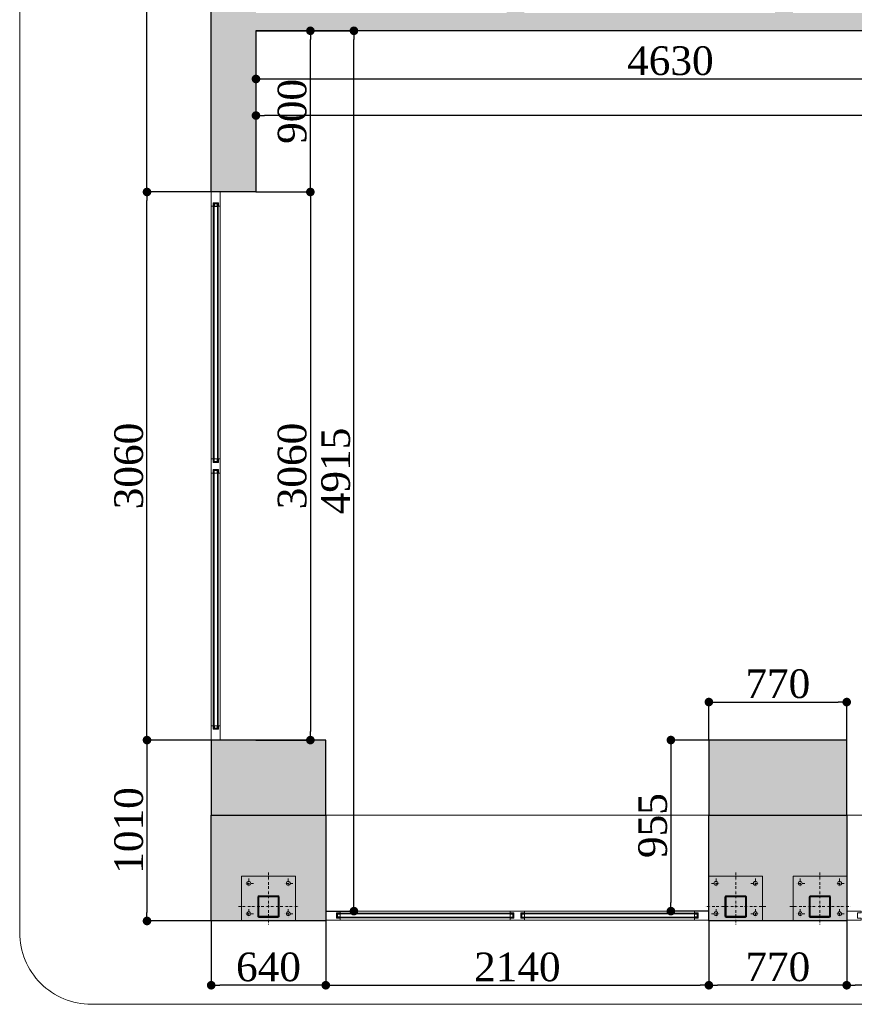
# Model space of a CAD drawing. Header units: feet. Extents: x 1854913 to 1946563, y 4620140 to 4662762.
# Tile 1 of 21: x 1854913 to 1859575, y 4632713 to 4638211. Entities that reach past the tile are written whole.
import ezdxf

# ---------------------------------------------------------------- set-up
doc = ezdxf.new("R2010")
doc.units = ezdxf.units.FT
doc.header["$MEASUREMENT"] = 0
doc.header["$PDMODE"] = 98
doc.header["$PDSIZE"] = 0.3
doc.linetypes.add('BORDER', pattern=[1.75, 0.5, -0.25, 0.5, -0.25, 0, -0.25])
doc.layers.add('ZOMEBI', color=20, linetype='Continuous')
doc.styles.get("Standard").update_dxf_attribs({"font": 'times.ttf'})
doc.dimstyles.new('ZO M100 Ark', dxfattribs={"dimscale": 8, "dimtxt": 8, "dimasz": 3, "dimexe": 0.5, "dimexo": 0, "dimgap": 2, "dimtad": 1, "dimtoh": 1, "dimdec": 0, "dimlfac": 10, "dimzin": 9, "dimtxsty": 'Standard', "dimblk": 'OBLIQUE', "dimcen": 2.5085, "dimdle": 0.5, "dimclrd": 20, "dimclre": 20, "dimclrt": 20, "dimadec": 0, "dimazin": 0, "dimtfac": 1, "dimtdec": 0, "dimtofl": 0, "dimtmove": 0, "dimatfit": 3, "dimfxl": 1, "dimarcsym": 0})
pattern_1 = [(315, (1859119.4996, 4633282.6347), (2.245064, 2.245064), [])]

# ---------------------------------------------------------------- blocks, each defined once
blk = doc.blocks.new('_Dot')
at = {"color": 0, "linetype": 'ByBlock', "lineweight": -2}
blk.add_line((-0.5, 0), (-1, 0), dxfattribs=at)
at = {"color": 0, "linetype": 'ByBlock', "lineweight": 40, "const_width": 0.5}
blk.add_lwpolyline([(-0.25, 0, 1), (0.25, 0, 1)], format="xyb", close=True, dxfattribs=at)
blk = doc.blocks.new('*D5446')
at = {"layer": 'Defpoints', "color": 0, "lineweight": 5, "transparency": 16777216}
for p in [(1856232.8, 4638148.7), (1856536.6, 4638148.7), (1856232.8, 4637248.7)]:
    blk.add_point(p, dxfattribs=at)
at = {"layer": 'ZOMEBI', "color": 5, "lineweight": -2, "transparency": 16777216}
for p, q in [((1856232.8, 4638148.7), (1856556.6, 4638148.7)), ((1856536.6, 4637296.7), (1856536.6, 4638100.7)), ((1856232.8, 4637248.7), (1856556.6, 4637248.7))]:
    blk.add_line(p, q, dxfattribs=at)
at = {"layer": 'ZOMEBI', "color": 5, "lineweight": -2, "transparency": 16777216, "xscale": 48, "yscale": 48, "zscale": 48}
for p, rotation in [((1856536.6, 4638148.7), 90), ((1856536.6, 4637248.7), 270)]:
    blk.add_blockref('_Dot', p, dxfattribs=dict(at, rotation=rotation))
at = {"layer": 'ZOMEBI', "color": 5, "lineweight": 5, "transparency": 16777216, "insert": (1856435.4, 4637698.7), "char_height": 160, "attachment_point": 5, "rotation": 90}
blk.add_mtext('900', dxfattribs=at)
blk = doc.blocks.new('*D5447')
at = {"layer": 'Defpoints', "color": 0, "lineweight": 5, "transparency": 16777216}
for p in [(1856232.8, 4637248.7), (1856232.8, 4634188.7), (1856536.6, 4634188.7)]:
    blk.add_point(p, dxfattribs=at)
at = {"layer": 'ZOMEBI', "color": 5, "lineweight": -2, "transparency": 16777216}
for p, q in [((1856232.8, 4637248.7), (1856556.6, 4637248.7)), ((1856536.6, 4637200.7), (1856536.6, 4634236.7)), ((1856232.8, 4634188.7), (1856556.6, 4634188.7))]:
    blk.add_line(p, q, dxfattribs=at)
at = {"layer": 'ZOMEBI', "color": 5, "lineweight": -2, "transparency": 16777216, "xscale": 48, "yscale": 48, "zscale": 48}
for p, rotation in [((1856536.6, 4637248.7), 90), ((1856536.6, 4634188.7), 270)]:
    blk.add_blockref('_Dot', p, dxfattribs=dict(at, rotation=rotation))
at = {"layer": 'ZOMEBI', "color": 5, "lineweight": 5, "transparency": 16777216, "insert": (1856435.5, 4635718.7), "char_height": 160, "attachment_point": 5, "rotation": 90}
blk.add_mtext('3060', dxfattribs=at)
blk = doc.blocks.new('*D5448')
at = {"layer": 'Defpoints', "color": 0, "lineweight": 30, "transparency": 16777216}
for p in [(1856476.2, 4638148.7), (1856780, 4638148.7), (1856622.8, 4633233.5)]:
    blk.add_point(p, dxfattribs=at)
at = {"layer": 'ZOMEBI', "color": 5, "lineweight": -2, "transparency": 16777216}
for p, q in [((1856476.2, 4638148.7), (1856800, 4638148.7)), ((1856780, 4633281.5), (1856780, 4638100.7)), ((1856622.8, 4633233.5), (1856800, 4633233.5))]:
    blk.add_line(p, q, dxfattribs=at)
at = {"layer": 'ZOMEBI', "color": 5, "lineweight": -2, "transparency": 16777216, "xscale": 48, "yscale": 48, "zscale": 48}
for p, rotation in [((1856780, 4638148.7), 90), ((1856780, 4633233.5), 270)]:
    blk.add_blockref('_Dot', p, dxfattribs=dict(at, rotation=rotation))
at = {"layer": 'ZOMEBI', "color": 5, "lineweight": 5, "transparency": 16777216, "insert": (1856678.7, 4635691.1), "char_height": 160, "attachment_point": 5, "rotation": 90}
blk.add_mtext('4915', dxfattribs=at)
blk = doc.blocks.new('*D5454')
at = {"layer": 'Defpoints', "color": 0, "lineweight": 30, "transparency": 16777216}
for p in [(1856232.8, 4638148.7), (1860862.8, 4638148.7), (1860862.8, 4637879.7)]:
    blk.add_point(p, dxfattribs=at)
at = {"layer": 'ZOMEBI', "color": 5, "lineweight": -2, "transparency": 16777216}
for p, q in [((1856232.8, 4638148.7), (1856232.8, 4637859.7)), ((1860862.8, 4638148.7), (1860862.8, 4637859.7)), ((1856280.8, 4637879.7), (1860814.8, 4637879.7))]:
    blk.add_line(p, q, dxfattribs=at)
at = {"layer": 'ZOMEBI', "color": 5, "lineweight": -2, "transparency": 16777216, "xscale": 48, "yscale": 48, "zscale": 48, "rotation": 180}
blk.add_blockref('_Dot', (1856232.8, 4637879.7), dxfattribs=at)
at = {"layer": 'ZOMEBI', "color": 5, "lineweight": -2, "transparency": 16777216, "xscale": 48, "yscale": 48, "zscale": 48}
blk.add_blockref('_Dot', (1860862.8, 4637879.7), dxfattribs=at)
at = {"layer": 'ZOMEBI', "color": 5, "lineweight": 5, "transparency": 16777216, "insert": (1858547.8, 4637980.8), "char_height": 160, "attachment_point": 5}
blk.add_mtext('4630', dxfattribs=at)
blk = doc.blocks.new('*D5456')
at = {"layer": 'Defpoints', "color": 0, "lineweight": 30, "transparency": 16777216}
for p in [(1856232.8, 4638004.2), (1865092.8, 4637944.5), (1856232.8, 4637675.5)]:
    blk.add_point(p, dxfattribs=at)
at = {"layer": 'ZOMEBI', "color": 5, "lineweight": -2, "transparency": 16777216}
for p, q in [((1856232.8, 4638004.2), (1856232.8, 4637655.5)), ((1865092.8, 4637944.5), (1865092.8, 4637655.5)), ((1865044.8, 4637675.5), (1856280.8, 4637675.5))]:
    blk.add_line(p, q, dxfattribs=at)
at = {"layer": 'ZOMEBI', "color": 5, "lineweight": -2, "transparency": 16777216, "xscale": 48, "yscale": 48, "zscale": 48, "rotation": 180}
blk.add_blockref('_Dot', (1856232.8, 4637675.5), dxfattribs=at)
at = {"layer": 'ZOMEBI', "color": 5, "lineweight": -2, "transparency": 16777216, "xscale": 48, "yscale": 48, "zscale": 48}
blk.add_blockref('_Dot', (1865092.8, 4637675.5), dxfattribs=at)
at = {"layer": 'ZOMEBI', "color": 5, "lineweight": 5, "transparency": 16777216, "insert": (1860662.8, 4637776.6), "char_height": 160, "attachment_point": 5}
blk.add_mtext('8860', dxfattribs=at)
blk = doc.blocks.new('*D5501')
at = {"layer": 'Defpoints', "color": 0, "lineweight": 5, "transparency": 16777216}
for p in [(1859532.8, 4633178.7, -26089.3), (1861232.8, 4633183.5, -26089.3), (1859532.8, 4632819.8)]:
    blk.add_point(p, dxfattribs=at)
at = {"layer": 'ZOMEBI', "color": 5, "lineweight": -2, "transparency": 16777216}
for p, q in [((1859532.8, 4633178.7), (1859532.8, 4632799.8)), ((1861232.8, 4633183.5), (1861232.8, 4632799.8)), ((1861184.8, 4632819.8), (1859580.8, 4632819.8))]:
    blk.add_line(p, q, dxfattribs=at)
at = {"layer": 'ZOMEBI', "color": 5, "lineweight": -2, "transparency": 16777216, "xscale": 48, "yscale": 48, "zscale": 48, "rotation": 180}
blk.add_blockref('_Dot', (1859532.8, 4632819.8), dxfattribs=at)
at = {"layer": 'ZOMEBI', "color": 5, "lineweight": -2, "transparency": 16777216, "xscale": 48, "yscale": 48, "zscale": 48}
blk.add_blockref('_Dot', (1861232.8, 4632819.8), dxfattribs=at)
at = {"layer": 'ZOMEBI', "color": 5, "lineweight": 5, "transparency": 16777216, "insert": (1860382.8, 4632921), "char_height": 160, "attachment_point": 5}
blk.add_mtext('1700', dxfattribs=at)
blk = doc.blocks.new('*D5504')
at = {"layer": 'Defpoints', "color": 0, "lineweight": 5, "transparency": 16777216}
for p in [(1856622.8, 4633178.7, -26089.3), (1858762.8, 4633178.7, -26089.3), (1858762.8, 4632819.8)]:
    blk.add_point(p, dxfattribs=at)
at = {"layer": 'ZOMEBI', "color": 5, "lineweight": -2, "transparency": 16777216}
for p, q in [((1856622.8, 4633178.7), (1856622.8, 4632799.8)), ((1858762.8, 4633178.7), (1858762.8, 4632799.8)), ((1856670.8, 4632819.8), (1858714.8, 4632819.8))]:
    blk.add_line(p, q, dxfattribs=at)
at = {"layer": 'ZOMEBI', "color": 5, "lineweight": -2, "transparency": 16777216, "xscale": 48, "yscale": 48, "zscale": 48, "rotation": 180}
blk.add_blockref('_Dot', (1856622.8, 4632819.8), dxfattribs=at)
at = {"layer": 'ZOMEBI', "color": 5, "lineweight": -2, "transparency": 16777216, "xscale": 48, "yscale": 48, "zscale": 48}
blk.add_blockref('_Dot', (1858762.8, 4632819.8), dxfattribs=at)
at = {"layer": 'ZOMEBI', "color": 5, "lineweight": 5, "transparency": 16777216, "insert": (1857692.8, 4632920.9), "char_height": 160, "attachment_point": 5}
blk.add_mtext('2140', dxfattribs=at)
blk = doc.blocks.new('*D5505')
at = {"layer": 'Defpoints', "color": 0, "lineweight": 5, "transparency": 16777216}
for p in [(1859532.8, 4634400.9), (1858762.8, 4634188.7, -26089.3), (1859532.8, 4634188.7, -26089.3)]:
    blk.add_point(p, dxfattribs=at)
at = {"layer": 'ZOMEBI', "color": 5, "lineweight": -2, "transparency": 16777216}
for p, q in [((1858762.8, 4634188.7), (1858762.8, 4634420.9)), ((1858810.8, 4634400.9), (1859484.8, 4634400.9)), ((1859532.8, 4634188.7), (1859532.8, 4634420.9))]:
    blk.add_line(p, q, dxfattribs=at)
at = {"layer": 'ZOMEBI', "color": 5, "lineweight": -2, "transparency": 16777216, "xscale": 48, "yscale": 48, "zscale": 48, "rotation": 180}
blk.add_blockref('_Dot', (1858762.8, 4634400.9), dxfattribs=at)
at = {"layer": 'ZOMEBI', "color": 5, "lineweight": -2, "transparency": 16777216, "xscale": 48, "yscale": 48, "zscale": 48}
blk.add_blockref('_Dot', (1859532.8, 4634400.9), dxfattribs=at)
at = {"layer": 'ZOMEBI', "color": 5, "lineweight": 5, "transparency": 16777216, "insert": (1859147.8, 4634502.1), "char_height": 160, "attachment_point": 5}
blk.add_mtext('770', dxfattribs=at)
blk = doc.blocks.new('*D5506')
at = {"layer": 'Defpoints', "color": 0, "lineweight": 5, "transparency": 16777216}
for p in [(1858762.8, 4634188.7, -26089.3), (1858550.6, 4633233.5), (1858762.8, 4633233.5, -26089.3)]:
    blk.add_point(p, dxfattribs=at)
at = {"layer": 'ZOMEBI', "color": 5, "lineweight": -2, "transparency": 16777216}
for p, q in [((1858762.8, 4634188.7), (1858530.6, 4634188.7)), ((1858550.6, 4634140.7), (1858550.6, 4633281.5)), ((1858762.8, 4633233.5), (1858530.6, 4633233.5))]:
    blk.add_line(p, q, dxfattribs=at)
at = {"layer": 'ZOMEBI', "color": 5, "lineweight": -2, "transparency": 16777216, "xscale": 48, "yscale": 48, "zscale": 48}
for p, rotation in [((1858550.6, 4634188.7), 90), ((1858550.6, 4633233.5), 270)]:
    blk.add_blockref('_Dot', p, dxfattribs=dict(at, rotation=rotation))
at = {"layer": 'ZOMEBI', "color": 5, "lineweight": 5, "transparency": 16777216, "insert": (1858449.4, 4633711.1), "char_height": 160, "attachment_point": 5, "rotation": 90}
blk.add_mtext('955', dxfattribs=at)
blk = doc.blocks.new('*D5829')
at = {"layer": 'Defpoints', "color": 0, "lineweight": 5, "transparency": 16777216}
for p in [(1858762.8, 4633178.7), (1859532.8, 4633178.7, -26089.3), (1858762.8, 4632819.8)]:
    blk.add_point(p, dxfattribs=at)
at = {"layer": 'ZOMEBI', "color": 5, "lineweight": -2, "transparency": 16777216}
for p, q in [((1858762.8, 4633178.7), (1858762.8, 4632799.8)), ((1859532.8, 4633178.7), (1859532.8, 4632799.8)), ((1859484.8, 4632819.8), (1858810.8, 4632819.8))]:
    blk.add_line(p, q, dxfattribs=at)
at = {"layer": 'ZOMEBI', "color": 5, "lineweight": -2, "transparency": 16777216, "xscale": 48, "yscale": 48, "zscale": 48, "rotation": 180}
blk.add_blockref('_Dot', (1858762.8, 4632819.8), dxfattribs=at)
at = {"layer": 'ZOMEBI', "color": 5, "lineweight": -2, "transparency": 16777216, "xscale": 48, "yscale": 48, "zscale": 48}
blk.add_blockref('_Dot', (1859532.8, 4632819.8), dxfattribs=at)
at = {"layer": 'ZOMEBI', "color": 5, "lineweight": 5, "transparency": 16777216, "insert": (1859147.8, 4632921.4), "char_height": 160, "attachment_point": 5}
blk.add_mtext('770', dxfattribs=at)
blk = doc.blocks.new('*D5830')
at = {"layer": 'Defpoints', "color": 0, "lineweight": 5, "transparency": 16777216}
for p in [(1855982.8, 4633178.7, -26089.3), (1856622.8, 4633178.7, -26089.3), (1855982.8, 4632819.8)]:
    blk.add_point(p, dxfattribs=at)
at = {"layer": 'ZOMEBI', "color": 5, "lineweight": -2, "transparency": 16777216}
for p, q in [((1855982.8, 4633178.7), (1855982.8, 4632799.8)), ((1856622.8, 4633178.7), (1856622.8, 4632799.8)), ((1856574.8, 4632819.8), (1856030.8, 4632819.8))]:
    blk.add_line(p, q, dxfattribs=at)
at = {"layer": 'ZOMEBI', "color": 5, "lineweight": -2, "transparency": 16777216, "xscale": 48, "yscale": 48, "zscale": 48, "rotation": 180}
blk.add_blockref('_Dot', (1855982.8, 4632819.8), dxfattribs=at)
at = {"layer": 'ZOMEBI', "color": 5, "lineweight": -2, "transparency": 16777216, "xscale": 48, "yscale": 48, "zscale": 48}
blk.add_blockref('_Dot', (1856622.8, 4632819.8), dxfattribs=at)
at = {"layer": 'ZOMEBI', "color": 5, "lineweight": 5, "transparency": 16777216, "insert": (1856302.8, 4632921.1), "char_height": 160, "attachment_point": 5}
blk.add_mtext('640', dxfattribs=at)
blk = doc.blocks.new('*D5831')
at = {"layer": 'Defpoints', "color": 0, "lineweight": 5, "transparency": 16777216}
for p in [(1855982.8, 4634188.7, -26089.3), (1855624, 4633178.7), (1855982.8, 4633178.7, -26089.3)]:
    blk.add_point(p, dxfattribs=at)
at = {"layer": 'ZOMEBI', "color": 5, "lineweight": -2, "transparency": 16777216}
for p, q in [((1855982.8, 4634188.7), (1855604, 4634188.7)), ((1855624, 4634140.7), (1855624, 4633226.7)), ((1855982.8, 4633178.7), (1855604, 4633178.7))]:
    blk.add_line(p, q, dxfattribs=at)
at = {"layer": 'ZOMEBI', "color": 5, "lineweight": -2, "transparency": 16777216, "xscale": 48, "yscale": 48, "zscale": 48}
for p, rotation in [((1855624, 4634188.7), 90), ((1855624, 4633178.7), 270)]:
    blk.add_blockref('_Dot', p, dxfattribs=dict(at, rotation=rotation))
at = {"layer": 'ZOMEBI', "color": 5, "lineweight": 5, "transparency": 16777216, "insert": (1855522.6, 4633683.7), "char_height": 160, "attachment_point": 5, "rotation": 90}
blk.add_mtext('1010', dxfattribs=at)
blk = doc.blocks.new('*D5832')
at = {"layer": 'Defpoints', "color": 0, "lineweight": 5, "transparency": 16777216}
for p in [(1855624, 4637248.7), (1855982.8, 4637248.7, -26089.3), (1855982.8, 4634188.7, -26089.3)]:
    blk.add_point(p, dxfattribs=at)
at = {"layer": 'ZOMEBI', "color": 5, "lineweight": -2, "transparency": 16777216}
for p, q in [((1855982.8, 4637248.7), (1855604, 4637248.7)), ((1855624, 4634236.7), (1855624, 4637200.7)), ((1855982.8, 4634188.7), (1855604, 4634188.7))]:
    blk.add_line(p, q, dxfattribs=at)
at = {"layer": 'ZOMEBI', "color": 5, "lineweight": -2, "transparency": 16777216, "xscale": 48, "yscale": 48, "zscale": 48}
for p, rotation in [((1855624, 4637248.7), 90), ((1855624, 4634188.7), 270)]:
    blk.add_blockref('_Dot', p, dxfattribs=dict(at, rotation=rotation))
at = {"layer": 'ZOMEBI', "color": 5, "lineweight": 5, "transparency": 16777216, "insert": (1855522.6, 4635718.7), "char_height": 160, "attachment_point": 5, "rotation": 90}
blk.add_mtext('3060', dxfattribs=at)
blk = doc.blocks.new('*D5833')
at = {"layer": 'Defpoints', "color": 0, "lineweight": 5, "transparency": 16777216}
for p in [(1855624, 4640178.7), (1855982.8, 4640178.7, -26089.3), (1855982.8, 4637248.7, -26089.3)]:
    blk.add_point(p, dxfattribs=at)
at = {"layer": 'ZOMEBI', "color": 5, "lineweight": -2, "transparency": 16777216}
for p, q in [((1855982.8, 4640178.7), (1855604, 4640178.7)), ((1855624, 4637296.7), (1855624, 4640130.7)), ((1855982.8, 4637248.7), (1855604, 4637248.7))]:
    blk.add_line(p, q, dxfattribs=at)
at = {"layer": 'ZOMEBI', "color": 5, "lineweight": -2, "transparency": 16777216, "xscale": 48, "yscale": 48, "zscale": 48}
for p, rotation in [((1855624, 4640178.7), 90), ((1855624, 4637248.7), 270)]:
    blk.add_blockref('_Dot', p, dxfattribs=dict(at, rotation=rotation))
at = {"layer": 'ZOMEBI', "color": 5, "lineweight": 5, "transparency": 16777216, "insert": (1855522.3, 4638713.7), "char_height": 160, "attachment_point": 5, "rotation": 90}
blk.add_mtext('2930', dxfattribs=at)

msp = doc.modelspace()

# ---------------------------------------------------------------- hatches: boundary and pattern name
at = {"lineweight": 0}
h = msp.add_hatch(dxfattribs=at)
h.set_pattern_fill('AR-CONC', color=256, scale=30)
h.set_pattern_definition([(50, (1743908.82, 4649245.15), (215.17805, -18.82564), [22.5, -247.5]), (355, (1743908.82, 4649245.15), (-41.6254, 225.65764), [18, -198]), (100.45144, (1743926.75, 4649243.58), (173.55265, 206.832), [19.12206, -210.34263]), (46.1842, (1743908.82, 4649305.15), (320.1724, -49.6558), [33.75, -371.25]), (96.63564, (1743935.5, 4649301), (280.3986, 292.2356), [28.6831, -315.5141]), (351.18416, (1743908.82, 4649305.15), (280.3986, 292.2356), [27, -297]), (21, (1743938.82, 4649290.15), (179.07212, -120.78567), [22.5, -247.5]), (326, (1743938.82, 4649290.15), (72.9946, 217.545), [18, -198]), (71.45144, (1743953.74, 4649280.08), (252.0667, 96.75935), [19.12206, -210.34263]), (37.5, (1743908.82, 4649245.15), (3.647957, 99.868156), [0, -195.6, 0, -201, 0, -198.75]), (7.5, (1743908.82, 4649245.15), (78.92086, 118.32351), [0, -114.6, 0, -191.1, 0, -75.75]), (327.5, (1743841.92, 4649245.15), (160.14673, -6.76646), [0, -75, 0, -234, 0, -310.5]), (317.5, (1743811.92, 4649245.15), (174.95585, 30.0315), [0, -97.5, 0, -155.4, 0, -220.5])])
h.paths.add_polyline_path([(1856232.8, 4637248.7), (1855982.8, 4637248.7), (1855982.8, 4640178.7), (1856212.8, 4640178.7), (1856212.8, 4640108.7), (1856547.8, 4640108.7), (1856547.8, 4640138.7), (1856597.8, 4640138.7), (1856597.8, 4639848.7), (1856232.8, 4639848.7), (1856232.8, 4638248.7), (1857632.8, 4638248.7), (1857632.8, 4639848.7), (1857477.8, 4639848.7), (1857477.8, 4640138.7), (1857527.8, 4640138.7), (1857527.8, 4640108.7), (1857837.8, 4640108.7), (1857837.8, 4640138.7), (1857887.8, 4640138.7), (1857887.8, 4639848.7), (1857732.8, 4639848.7), (1857732.8, 4638248.7), (1859132.8, 4638248.7), (1859132.8, 4639848.7), (1858767.8, 4639848.7), (1858767.8, 4640138.7), (1858817.8, 4640138.7), (1858817.8, 4640108.7), (1859597.8, 4640108.7), (1859597.8, 4640138.7), (1859647.8, 4640138.7), (1859647.8, 4639848.7), (1859232.8, 4639848.7), (1859232.8, 4638248.7), (1860712.8, 4638248.7), (1860712.8, 4639848.7), (1860527.8, 4639848.7), (1860527.8, 4640138.7), (1860577.8, 4640138.7), (1860577.8, 4640108.7), (1867852.8, 4640108.7), (1867852.8, 4639848.7), (1865192.8, 4639848.7), (1865192.8, 4638248.7), (1867892.8, 4638248.7), (1867892.8, 4638148.7), (1867742.8, 4638148.7), (1867742.8, 4637468.7), (1867642.8, 4637468.7), (1867642.8, 4638148.7), (1865192.8, 4638148.7), (1865192.8, 4636598.7), (1866442.8, 4636598.7), (1866442.8, 4636568.7), (1867742.8, 4636568.7), (1867742.8, 4636274), (1867642.8, 4636274), (1867642.8, 4636498.7), (1865192.8, 4636498.7), (1865192.8, 4636478.8), (1865092.8, 4636478.8), (1865092.8, 4639848.7), (1860862.8, 4639848.7), (1860862.8, 4638148.7), (1856232.8, 4638148.7)])
h.paths.add_polyline_path([(1868592.8, 4640108.7), (1869652.8, 4640108.7), (1869652.8, 4639848.7), (1868942.8, 4639848.7), (1868942.8, 4638048.7), (1868842.8, 4638048.7), (1868842.8, 4638148.7), (1868742.8, 4638148.7), (1868742.8, 4638248.7), (1868842.8, 4638248.7), (1868842.8, 4639848.7), (1868592.8, 4639848.7)])
h.paths.add_polyline_path([(1870392.8, 4639848.7), (1870392.8, 4640108.7), (1871562.8, 4640108.7), (1871562.8, 4640178.7), (1871792.8, 4640178.7), (1871792.8, 4633178.7), (1871212.8, 4633178.7), (1871212.8, 4634038.7), (1871402.8, 4634038.7), (1871402.8, 4634338.7), (1871472.8, 4634338.7), (1871472.8, 4636948.7), (1868942.8, 4636948.7), (1868942.8, 4636848.7), (1868842.8, 4636848.7), (1868842.8, 4637148.7), (1868942.8, 4637148.7), (1868942.8, 4637048.7), (1871472.8, 4637048.7), (1871472.8, 4639768.7), (1871172.8, 4639768.7), (1871172.8, 4639848.7)])
h.paths.add_polyline_path([(1868942.8, 4634038.7), (1869412.8, 4634038.7), (1869412.8, 4633178.7), (1868842.8, 4633178.7), (1868842.8, 4635948.7), (1868942.8, 4635948.7)])
h.paths.add_polyline_path([(1864942.8, 4635378.8), (1865192.8, 4635378.8), (1865192.8, 4635478.8), (1864842.8, 4635478.8), (1864842.8, 4633768.7), (1865262.8, 4633768.7), (1865262.8, 4634448.8), (1864942.8, 4634448.8)])
h.paths.add_polyline_path([(1859532.8, 4634188.7), (1858762.8, 4634188.7), (1858762.8, 4633768.7), (1859532.8, 4633768.7)])
h.paths.add_polyline_path([(1855982.8, 4634188.7), (1855982.8, 4633768.7), (1856622.8, 4633768.7), (1856622.8, 4634188.7)])
at = {"lineweight": 9, "ltscale": 0.5}
h = msp.add_hatch(color=140, dxfattribs=at)
h.paths.add_polyline_path([(1855998.6, 4637182.9), (1855994.6, 4637182.9), (1855994.6, 4635744.4), (1855998.6, 4635744.4)])
h.paths.add_polyline_path([(1856021.3, 4635744.4), (1856017.3, 4635744.4), (1856017.3, 4637182.9), (1856021.3, 4637182.9)])
at = {"lineweight": 0}
h = msp.add_hatch(dxfattribs=at)
h.set_pattern_fill('AR-CONC', color=256, scale=30)
h.set_pattern_definition([(50, (1710219.35, 4746745.22), (215.17805, -18.82564), [22.5, -247.5]), (355, (1710219.35, 4746745.22), (-41.6254, 225.65764), [18, -198]), (100.45144, (1710237.28, 4746743.65), (173.55265, 206.832), [19.12206, -210.34263]), (46.1842, (1710219.35, 4746805.22), (320.1724, -49.6558), [33.75, -371.25]), (96.63564, (1710246.03, 4746801.08), (280.3986, 292.2356), [28.6831, -315.51413]), (351.18416, (1710219.35, 4746805.22), (280.3986, 292.2356), [27, -297]), (21, (1710249.35, 4746790.22), (179.07212, -120.78567), [22.5, -247.5]), (326, (1710249.35, 4746790.22), (72.9946, 217.54501), [18, -198]), (71.45144, (1710264.27, 4746780.15), (252.06671, 96.75935), [19.12206, -210.34263]), (37.5, (1710219.35, 4746745.22), (3.647957, 99.868156), [0, -195.6, 0, -201, 0, -198.75]), (7.5, (1710219.35, 4746745.22), (78.92086, 118.323514), [0, -114.6, 0, -191.1, 0, -75.75]), (327.5, (1710152.45, 4746745.22), (160.14673, -6.76646), [0, -75, 0, -234, 0, -310.5]), (317.5, (1710122.45, 4746745.22), (174.95585, 30.03149), [0, -97.5, 0, -155.4, 0, -220.5])])
h.paths.add_polyline_path([(1855982.8, 4633178.7), (1855982.8, 4633768.7), (1856622.8, 4633768.7), (1856622.8, 4633178.7)])
h.paths.add_polyline_path([(1859532.8, 4633178.7), (1858762.8, 4633178.7), (1858762.8, 4633768.7), (1859532.8, 4633768.7)])
h.paths.add_polyline_path([(1865262.8, 4633178.7), (1864332.8, 4633178.7), (1864332.8, 4633428.7), (1864842.8, 4633428.7), (1864842.8, 4633768.7), (1865262.8, 4633768.7)])
h.paths.add_polyline_path([(1867642.8, 4635674), (1867742.8, 4635674), (1867742.8, 4636274), (1867642.8, 4636274)])
at = {"lineweight": 9, "ltscale": 0.5}
h = msp.add_hatch(color=140, dxfattribs=at)
h.paths.add_polyline_path([(1855998.6, 4634254.4), (1855994.6, 4634254.4), (1855994.6, 4635692.9), (1855998.6, 4635692.9)])
h.paths.add_polyline_path([(1856021.3, 4635692.9), (1856017.3, 4635692.9), (1856017.3, 4634254.4), (1856021.3, 4634254.4)])
at = {"lineweight": 30}
h = msp.add_hatch(color=141, dxfattribs=at)
h.dxf.hatch_style = 1
h.paths.add_polyline_path([(1856152.8, 4633178.7), (1856452.8, 4633178.7), (1856452.8, 4633428.7), (1856152.8, 4633428.7)])
edge = h.paths.add_edge_path(flags=16)
edge.add_arc((1856192.8, 4633388.7), 11, 0, 360)
edge = h.paths.add_edge_path(flags=16)
edge.add_arc((1856412.8, 4633388.7), 11, 0, 360)
edge = h.paths.add_edge_path(flags=16)
edge.add_arc((1856192.8, 4633218.7), 11, 0, 360)
edge = h.paths.add_edge_path(flags=16)
edge.add_arc((1856412.8, 4633218.7), 11, 0, 360)
h = msp.add_hatch(color=141, dxfattribs=at)
h.dxf.hatch_style = 1
h.paths.add_polyline_path([(1859062.8, 4633178.7), (1858762.8, 4633178.7), (1858762.8, 4633428.7), (1859062.8, 4633428.7)])
edge = h.paths.add_edge_path(flags=16)
edge.add_arc((1859022.8, 4633388.7), 11, 0, 360)
edge = h.paths.add_edge_path(flags=16)
edge.add_arc((1858802.8, 4633388.7), 11, 0, 360)
edge = h.paths.add_edge_path(flags=16)
edge.add_arc((1859022.8, 4633218.7), 11, 0, 360)
edge = h.paths.add_edge_path(flags=16)
edge.add_arc((1858802.8, 4633218.7), 11, 0, 360)
h = msp.add_hatch(color=141, dxfattribs=at)
h.dxf.hatch_style = 1
h.paths.add_polyline_path([(1859232.8, 4633178.7), (1859532.8, 4633178.7), (1859532.8, 4633428.7), (1859232.8, 4633428.7)])
edge = h.paths.add_edge_path(flags=16)
edge.add_arc((1859272.8, 4633388.7), 11, 0, 360)
edge = h.paths.add_edge_path(flags=16)
edge.add_arc((1859492.8, 4633388.7), 11, 0, 360)
edge = h.paths.add_edge_path(flags=16)
edge.add_arc((1859272.8, 4633218.7), 11, 0, 360)
edge = h.paths.add_edge_path(flags=16)
edge.add_arc((1859492.8, 4633218.7), 11, 0, 360)
at = {"lineweight": 5}
h = msp.add_hatch(dxfattribs=at)
h.set_pattern_fill('ANSI31', color=251, angle=270)
h.set_pattern_definition([(315, (1856039.4996, 4633282.6347), (2.245064, 2.245064), [])])
edge = h.paths.add_edge_path(flags=16)
edge.add_line((1856250.8, 4633204.7), (1856354.8, 4633204.7))
edge.add_arc((1856354.8, 4633206.7), 2, 270, 360)
edge.add_line((1856356.8, 4633206.7), (1856356.8, 4633310.7))
edge.add_arc((1856354.8, 4633310.7), 2, 0, 90)
edge.add_line((1856354.8, 4633312.7), (1856250.8, 4633312.7))
edge.add_arc((1856250.8, 4633310.7), 2, 90, 180)
edge.add_line((1856248.8, 4633310.7), (1856248.8, 4633206.7))
edge.add_arc((1856250.8, 4633206.7), 2, 180, 270)
edge = h.paths.add_edge_path()
edge.add_line((1856250.8, 4633198.7), (1856354.8, 4633198.7))
edge.add_arc((1856354.8, 4633206.7), 8, 270, 360)
edge.add_line((1856362.8, 4633206.7), (1856362.8, 4633310.7))
edge.add_arc((1856354.8, 4633310.7), 8, 0, 90)
edge.add_line((1856354.8, 4633318.7), (1856250.8, 4633318.7))
edge.add_arc((1856250.8, 4633310.7), 8, 90, 180)
edge.add_line((1856242.8, 4633310.7), (1856242.8, 4633206.7))
edge.add_arc((1856250.8, 4633206.7), 8, 180, 270)
h = msp.add_hatch(dxfattribs=at)
h.set_pattern_fill('ANSI31', color=251, angle=270)
h.set_pattern_definition(pattern_1)
edge = h.paths.add_edge_path(flags=16)
edge.add_line((1858964.8, 4633204.7), (1858860.8, 4633204.7))
edge.add_arc((1858860.8, 4633206.7), 2, 180, 270, ccw=False)
edge.add_line((1858858.8, 4633206.7), (1858858.8, 4633310.7))
edge.add_arc((1858860.8, 4633310.7), 2, 450, 540, ccw=False)
edge.add_line((1858860.8, 4633312.7), (1858964.8, 4633312.7))
edge.add_arc((1858964.8, 4633310.7), 2, 360, 450, ccw=False)
edge.add_line((1858966.8, 4633310.7), (1858966.8, 4633206.7))
edge.add_arc((1858964.8, 4633206.7), 2, 270, 360, ccw=False)
edge = h.paths.add_edge_path()
edge.add_line((1858964.8, 4633198.7), (1858860.8, 4633198.7))
edge.add_arc((1858860.8, 4633206.7), 8, 180, 270, ccw=False)
edge.add_line((1858852.8, 4633206.7), (1858852.8, 4633310.7))
edge.add_arc((1858860.8, 4633310.7), 8, 450, 540, ccw=False)
edge.add_line((1858860.8, 4633318.7), (1858964.8, 4633318.7))
edge.add_arc((1858964.8, 4633310.7), 8, 360, 450, ccw=False)
edge.add_line((1858972.8, 4633310.7), (1858972.8, 4633206.7))
edge.add_arc((1858964.8, 4633206.7), 8, 270, 360, ccw=False)
h = msp.add_hatch(dxfattribs=at)
h.set_pattern_fill('ANSI31', color=251, angle=270)
h.set_pattern_definition(pattern_1)
edge = h.paths.add_edge_path(flags=16)
edge.add_line((1859330.8, 4633204.7), (1859434.8, 4633204.7))
edge.add_arc((1859434.8, 4633206.7), 2, 270, 360)
edge.add_line((1859436.8, 4633206.7), (1859436.8, 4633310.7))
edge.add_arc((1859434.8, 4633310.7), 2, 0, 90)
edge.add_line((1859434.8, 4633312.7), (1859330.8, 4633312.7))
edge.add_arc((1859330.8, 4633310.7), 2, 90, 180)
edge.add_line((1859328.8, 4633310.7), (1859328.8, 4633206.7))
edge.add_arc((1859330.8, 4633206.7), 2, 180, 270)
edge = h.paths.add_edge_path()
edge.add_line((1859330.8, 4633198.7), (1859434.8, 4633198.7))
edge.add_arc((1859434.8, 4633206.7), 8, 270, 360)
edge.add_line((1859442.8, 4633206.7), (1859442.8, 4633310.7))
edge.add_arc((1859434.8, 4633310.7), 8, 0, 90)
edge.add_line((1859434.8, 4633318.7), (1859330.8, 4633318.7))
edge.add_arc((1859330.8, 4633310.7), 8, 90, 180)
edge.add_line((1859322.8, 4633310.7), (1859322.8, 4633206.7))
edge.add_arc((1859330.8, 4633206.7), 8, 180, 270)
at = {"lineweight": 9, "ltscale": 0.5}
h = msp.add_hatch(color=140, dxfattribs=at)
h.paths.add_polyline_path([(1856688.6, 4633199.3), (1856688.6, 4633195.3), (1857667.1, 4633195.3), (1857667.1, 4633199.3)])
h.paths.add_polyline_path([(1857667.1, 4633222), (1857667.1, 4633218), (1856688.6, 4633218), (1856688.6, 4633222)])
h = msp.add_hatch(color=140, dxfattribs=at)
h.paths.add_polyline_path([(1858697.1, 4633199.3), (1858697.1, 4633195.3), (1857718.6, 4633195.3), (1857718.6, 4633199.3)])
h.paths.add_polyline_path([(1857718.6, 4633222), (1857718.6, 4633218), (1858697.1, 4633218), (1858697.1, 4633222)])

# ---------------------------------------------------------------- linework, layer by layer
at = {"color": 0, "lineweight": 9, "elevation": -26089.3}
msp.add_lwpolyline([(1872892.7, 4641220.7), (1872892.7, 4641220.7), (1872892.7, 4632713.3), (1855312.8, 4632713.3, -0.414214), (1854912.8, 4633113.3), (1854912.8, 4641220.7), (1854912.8, 4641220.7)], format="xyb", close=True, dxfattribs=at)
at = {"lineweight": 30, "elevation": -26089.3}
msp.add_lwpolyline([(1860862.8, 4639848.7), (1860862.8, 4638148.7), (1856232.8, 4638148.7), (1856232.8, 4637248.7), (1855982.8, 4637248.7), (1855982.8, 4640178.7)], dxfattribs=at)
at = {"lineweight": 5, "elevation": -26089.3}
for points in [[(1855982.8, 4640178.7), (1856212.8, 4640178.7), (1856212.8, 4640108.7), (1871562.8, 4640108.7), (1871562.8, 4640178.7), (1871792.8, 4640178.7), (1871792.8, 4633178.7), (1868842.8, 4633178.7), (1868842.8, 4633768.7), (1855982.8, 4633768.7)], [(1855982.8, 4633768.7), (1856622.8, 4633768.7), (1856622.8, 4633178.7), (1855982.8, 4633178.7)], [(1858762.8, 4633768.7), (1859532.8, 4633768.7), (1859532.8, 4633178.7), (1858762.8, 4633178.7)], [(1856152.8, 4633178.7), (1856452.8, 4633178.7), (1856452.8, 4633428.7), (1856152.8, 4633428.7)], [(1859062.8, 4633178.7), (1858762.8, 4633178.7), (1858762.8, 4633428.7), (1859062.8, 4633428.7)], [(1859232.8, 4633178.7), (1859532.8, 4633178.7), (1859532.8, 4633428.7), (1859232.8, 4633428.7)]]:
    msp.add_lwpolyline(points, close=True, dxfattribs=at)
at = {"lineweight": 9, "ltscale": 0.5, "elevation": -26089.3}
for points in [[(1856032.8, 4637248.7), (1856032.8, 4637168.7), (1856022.8, 4637168.7), (1856022.8, 4637188.7), (1855992.8, 4637188.7), (1855992.8, 4637168.7), (1855982.8, 4637168.7), (1855982.8, 4637248.7), (1856032.8, 4637248.7)], [(1856032.8, 4634188.7), (1856032.8, 4634268.7), (1856022.8, 4634268.7), (1856022.8, 4634248.7), (1855992.8, 4634248.7), (1855992.8, 4634268.7), (1855982.8, 4634268.7), (1855982.8, 4634188.7), (1856032.8, 4634188.7)], [(1856622.8, 4633233.5), (1856702.8, 4633233.5), (1856702.8, 4633223.5), (1856682.8, 4633223.5), (1856682.8, 4633193.5), (1856702.8, 4633193.5), (1856702.8, 4633183.5), (1856622.8, 4633183.5), (1856622.8, 4633233.5)], [(1858762.8, 4633233.5), (1858682.8, 4633233.5), (1858682.8, 4633223.5), (1858702.8, 4633223.5), (1858702.8, 4633193.5), (1858682.8, 4633193.5), (1858682.8, 4633183.5), (1858762.8, 4633183.5), (1858762.8, 4633233.5)], [(1859532.8, 4633233.5), (1859612.8, 4633233.5), (1859612.8, 4633223.5), (1859592.8, 4633223.5), (1859592.8, 4633193.5), (1859612.8, 4633193.5), (1859612.8, 4633183.5), (1859532.8, 4633183.5), (1859532.8, 4633233.5)]]:
    msp.add_lwpolyline(points, dxfattribs=at)
for points in [[(1856032.8, 4635758.7), (1855982.8, 4635758.7), (1855982.8, 4637168.7), (1856032.8, 4637168.7)], [(1856021.3, 4637183.9), (1855994.6, 4637183.9), (1855994.6, 4637187.8), (1856021.3, 4637187.8)], [(1856015.9, 4637168.6), (1856000.4, 4637168.6), (1856000.4, 4637182.9), (1856015.9, 4637182.9)], [(1856032.8, 4635678.7), (1856032.8, 4635678.7), (1856022.8, 4635678.7), (1856022.8, 4635698.7), (1855992.8, 4635698.7), (1855992.8, 4635678.7), (1855982.8, 4635678.7), (1855982.8, 4635758.7), (1855982.8, 4635758.7), (1855992.8, 4635758.7), (1855992.8, 4635738.7), (1856022.8, 4635738.7), (1856022.8, 4635758.7), (1856032.8, 4635758.7)], [(1855994.4, 4635743.4), (1856021.1, 4635743.4), (1856021.1, 4635739.5), (1855994.4, 4635739.5)], [(1855994.4, 4635743.4), (1856021.1, 4635743.4), (1856021.1, 4635739.5), (1855994.4, 4635739.5)], [(1855994.4, 4635743.4), (1856021.1, 4635743.4), (1856021.1, 4635739.5), (1855994.4, 4635739.5)], [(1855999.8, 4635758.7), (1856015.3, 4635758.7), (1856015.3, 4635744.4), (1855999.8, 4635744.4)], [(1855999.8, 4635758.7), (1856015.3, 4635758.7), (1856015.3, 4635744.4), (1855999.8, 4635744.4)], [(1855999.8, 4635758.7), (1856015.3, 4635758.7), (1856015.3, 4635744.4), (1855999.8, 4635744.4)], [(1856032.8, 4635678.7), (1855982.8, 4635678.7), (1855982.8, 4634268.7), (1856032.8, 4634268.7)], [(1855994.4, 4635693.9), (1856021.1, 4635693.9), (1856021.1, 4635697.8), (1855994.4, 4635697.8)], [(1855994.4, 4635693.9), (1856021.1, 4635693.9), (1856021.1, 4635697.8), (1855994.4, 4635697.8)], [(1855994.4, 4635693.9), (1856021.1, 4635693.9), (1856021.1, 4635697.8), (1855994.4, 4635697.8)], [(1855994.4, 4635693.9), (1856021.1, 4635693.9), (1856021.1, 4635697.8), (1855994.4, 4635697.8)], [(1855994.4, 4635693.9), (1856021.1, 4635693.9), (1856021.1, 4635697.8), (1855994.4, 4635697.8)], [(1855999.8, 4635678.6), (1856015.3, 4635678.6), (1856015.3, 4635692.9), (1855999.8, 4635692.9)], [(1855999.8, 4635678.6), (1856015.3, 4635678.6), (1856015.3, 4635692.9), (1855999.8, 4635692.9)], [(1855999.8, 4635678.6), (1856015.3, 4635678.6), (1856015.3, 4635692.9), (1855999.8, 4635692.9)], [(1855999.8, 4635678.6), (1856015.3, 4635678.6), (1856015.3, 4635692.9), (1855999.8, 4635692.9)], [(1855999.8, 4635678.6), (1856015.3, 4635678.6), (1856015.3, 4635692.9), (1855999.8, 4635692.9)], [(1856021.3, 4634253.4), (1855994.6, 4634253.4), (1855994.6, 4634249.5), (1856021.3, 4634249.5)], [(1856015.9, 4634268.7), (1856000.4, 4634268.7), (1856000.4, 4634254.4), (1856015.9, 4634254.4)], [(1856687.6, 4633222), (1856687.6, 4633195.3), (1856683.7, 4633195.3), (1856683.7, 4633222)], [(1856702.9, 4633216.6), (1856702.9, 4633201), (1856688.6, 4633201), (1856688.6, 4633216.6)], [(1857652.8, 4633233.5), (1857652.8, 4633183.5), (1856702.8, 4633183.5), (1856702.8, 4633233.5)], [(1857732.8, 4633233.5), (1857732.8, 4633233.5), (1857732.8, 4633223.5), (1857712.8, 4633223.5), (1857712.8, 4633193.5), (1857732.8, 4633193.5), (1857732.8, 4633183.5), (1857652.8, 4633183.5), (1857652.8, 4633183.5), (1857652.8, 4633193.5), (1857672.8, 4633193.5), (1857672.8, 4633223.5), (1857652.8, 4633223.5), (1857652.8, 4633233.5)], [(1857652.8, 4633200.5), (1857652.8, 4633216), (1857667.1, 4633216), (1857667.1, 4633200.5)], [(1857652.8, 4633200.5), (1857652.8, 4633216), (1857667.1, 4633216), (1857667.1, 4633200.5)], [(1857652.8, 4633200.5), (1857652.8, 4633216), (1857667.1, 4633216), (1857667.1, 4633200.5)], [(1857668.1, 4633195.1), (1857668.1, 4633221.8), (1857672, 4633221.8), (1857672, 4633195.1)], [(1857668.1, 4633195.1), (1857668.1, 4633221.8), (1857672, 4633221.8), (1857672, 4633195.1)], [(1857668.1, 4633195.1), (1857668.1, 4633221.8), (1857672, 4633221.8), (1857672, 4633195.1)], [(1857717.6, 4633195.1), (1857717.6, 4633221.8), (1857713.7, 4633221.8), (1857713.7, 4633195.1)], [(1857717.6, 4633195.1), (1857717.6, 4633221.8), (1857713.7, 4633221.8), (1857713.7, 4633195.1)], [(1857717.6, 4633195.1), (1857717.6, 4633221.8), (1857713.7, 4633221.8), (1857713.7, 4633195.1)], [(1857717.6, 4633195.1), (1857717.6, 4633221.8), (1857713.7, 4633221.8), (1857713.7, 4633195.1)], [(1857717.6, 4633195.1), (1857717.6, 4633221.8), (1857713.7, 4633221.8), (1857713.7, 4633195.1)], [(1857732.9, 4633200.5), (1857732.9, 4633216), (1857718.6, 4633216), (1857718.6, 4633200.5)], [(1857732.9, 4633200.5), (1857732.9, 4633216), (1857718.6, 4633216), (1857718.6, 4633200.5)], [(1857732.9, 4633200.5), (1857732.9, 4633216), (1857718.6, 4633216), (1857718.6, 4633200.5)], [(1857732.9, 4633200.5), (1857732.9, 4633216), (1857718.6, 4633216), (1857718.6, 4633200.5)], [(1857732.9, 4633200.5), (1857732.9, 4633216), (1857718.6, 4633216), (1857718.6, 4633200.5)], [(1857732.8, 4633233.5), (1857732.8, 4633183.5), (1858682.8, 4633183.5), (1858682.8, 4633233.5)], [(1858682.8, 4633216.6), (1858682.8, 4633201), (1858697.1, 4633201), (1858697.1, 4633216.6)], [(1858698.1, 4633222), (1858698.1, 4633195.3), (1858702, 4633195.3), (1858702, 4633222)], [(1858698.1, 4633222), (1858698.1, 4633195.3), (1858702, 4633195.3), (1858702, 4633222)]]:
    msp.add_lwpolyline(points, close=True, dxfattribs=at)
at = {"color": 154, "lineweight": 9, "ltscale": 0.5, "elevation": -26089.3}
for points in [[(1855998.6, 4637182.9), (1855994.6, 4637182.9), (1855994.6, 4635744.4), (1855998.6, 4635744.4)], [(1856021.3, 4635744.4), (1856017.3, 4635744.4), (1856017.3, 4637182.9), (1856021.3, 4637182.9)], [(1855998.6, 4634254.4), (1855994.6, 4634254.4), (1855994.6, 4635692.9), (1855998.6, 4635692.9)], [(1856021.3, 4635692.9), (1856017.3, 4635692.9), (1856017.3, 4634254.4), (1856021.3, 4634254.4)], [(1857667.1, 4633222), (1857667.1, 4633218), (1856688.6, 4633218), (1856688.6, 4633222)], [(1856688.6, 4633199.3), (1856688.6, 4633195.3), (1857667.1, 4633195.3), (1857667.1, 4633199.3)], [(1857718.6, 4633222), (1857718.6, 4633218), (1858697.1, 4633218), (1858697.1, 4633222)], [(1858697.1, 4633199.3), (1858697.1, 4633195.3), (1857718.6, 4633195.3), (1857718.6, 4633199.3)]]:
    msp.add_lwpolyline(points, close=True, dxfattribs=at)
at = {"lineweight": 30, "elevation": -26089.3}
for points in [[(1855982.8, 4634188.7), (1855982.8, 4633768.7), (1856622.8, 4633768.7), (1856622.8, 4634188.7)], [(1859532.8, 4634188.7), (1858762.8, 4634188.7), (1858762.8, 4633768.7), (1859532.8, 4633768.7)], [(1855982.8, 4633178.7), (1855982.8, 4633768.7), (1856622.8, 4633768.7), (1856622.8, 4633178.7)], [(1859532.8, 4633178.7), (1858762.8, 4633178.7), (1858762.8, 4633768.7), (1859532.8, 4633768.7)]]:
    msp.add_lwpolyline(points, close=True, dxfattribs=at)
at = {"color": 142, "linetype": 'BORDER', "lineweight": 5, "ltscale": 30, "elevation": -26089.3}
for points in [[(1856192.8, 4633414.9), (1856192.8, 4633362.4)], [(1856302.8, 4633448.6), (1856302.8, 4633158.7)], [(1856412.8, 4633414.9), (1856412.8, 4633362.4)], [(1858802.8, 4633414.9), (1858802.8, 4633362.4)], [(1858912.8, 4633448.6), (1858912.8, 4633158.7)], [(1859022.8, 4633414.9), (1859022.8, 4633362.4)], [(1859272.8, 4633414.9), (1859272.8, 4633362.4)], [(1859382.8, 4633448.6), (1859382.8, 4633158.7)], [(1859492.8, 4633414.9), (1859492.8, 4633362.4)], [(1856219.1, 4633388.7), (1856166.6, 4633388.7)], [(1856439.1, 4633388.7), (1856386.6, 4633388.7)], [(1858776.6, 4633388.7), (1858829.1, 4633388.7)], [(1858996.6, 4633388.7), (1859049.1, 4633388.7)], [(1859299.1, 4633388.7), (1859246.6, 4633388.7)], [(1859519.1, 4633388.7), (1859466.6, 4633388.7)], [(1856134.6, 4633258.7), (1856472.8, 4633258.7)], [(1856192.8, 4633244.9), (1856192.8, 4633192.4)], [(1856412.8, 4633244.9), (1856412.8, 4633192.4)], [(1859081.1, 4633258.7), (1858742.9, 4633258.7)], [(1858802.8, 4633244.9), (1858802.8, 4633192.4)], [(1859022.8, 4633244.9), (1859022.8, 4633192.4)], [(1859214.6, 4633258.7), (1859552.8, 4633258.7)], [(1859272.8, 4633244.9), (1859272.8, 4633192.4)], [(1859492.8, 4633244.9), (1859492.8, 4633192.4)], [(1856219.1, 4633218.7), (1856166.6, 4633218.7)], [(1856439.1, 4633218.7), (1856386.6, 4633218.7)], [(1858776.6, 4633218.7), (1858829.1, 4633218.7)], [(1858996.6, 4633218.7), (1859049.1, 4633218.7)], [(1859299.1, 4633218.7), (1859246.6, 4633218.7)], [(1859519.1, 4633218.7), (1859466.6, 4633218.7)]]:
    msp.add_lwpolyline(points, dxfattribs=at)
at = {"lineweight": 9, "elevation": -26089.3}
for points in [[(1856250.8, 4633198.7), (1856354.8, 4633198.7, 0.414214), (1856362.8, 4633206.7), (1856362.8, 4633310.7, 0.414214), (1856354.8, 4633318.7), (1856250.8, 4633318.7, 0.414214), (1856242.8, 4633310.7), (1856242.8, 4633206.7, 0.414214)], [(1856250.8, 4633204.7), (1856354.8, 4633204.7, 0.414214), (1856356.8, 4633206.7), (1856356.8, 4633310.7, 0.414214), (1856354.8, 4633312.7), (1856250.8, 4633312.7, 0.414214), (1856248.8, 4633310.7), (1856248.8, 4633206.7, 0.414214)], [(1858964.8, 4633198.7), (1858860.8, 4633198.7, -0.414214), (1858852.8, 4633206.7), (1858852.8, 4633310.7, -0.414214), (1858860.8, 4633318.7), (1858964.8, 4633318.7, -0.414214), (1858972.8, 4633310.7), (1858972.8, 4633206.7, -0.414214)], [(1858964.8, 4633204.7), (1858860.8, 4633204.7, -0.414214), (1858858.8, 4633206.7), (1858858.8, 4633310.7, -0.414214), (1858860.8, 4633312.7), (1858964.8, 4633312.7, -0.414214), (1858966.8, 4633310.7), (1858966.8, 4633206.7, -0.414214)], [(1859330.8, 4633198.7), (1859434.8, 4633198.7, 0.414214), (1859442.8, 4633206.7), (1859442.8, 4633310.7, 0.414214), (1859434.8, 4633318.7), (1859330.8, 4633318.7, 0.414214), (1859322.8, 4633310.7), (1859322.8, 4633206.7, 0.414214)], [(1859330.8, 4633204.7), (1859434.8, 4633204.7, 0.414214), (1859436.8, 4633206.7), (1859436.8, 4633310.7, 0.414214), (1859434.8, 4633312.7), (1859330.8, 4633312.7, 0.414214), (1859328.8, 4633310.7), (1859328.8, 4633206.7, 0.414214)]]:
    msp.add_lwpolyline(points, format="xyb", close=True, dxfattribs=at)
at = {"lineweight": 5}
for centre in [(1856192.8, 4633388.7, -26089.3), (1856412.8, 4633388.7, -26089.3), (1858802.8, 4633388.7, -26089.3), (1859022.8, 4633388.7, -26089.3), (1859272.8, 4633388.7, -26089.3), (1859492.8, 4633388.7, -26089.3), (1856192.8, 4633218.7, -26089.3), (1856412.8, 4633218.7, -26089.3), (1858802.8, 4633218.7, -26089.3), (1859022.8, 4633218.7, -26089.3), (1859272.8, 4633218.7, -26089.3), (1859492.8, 4633218.7, -26089.3)]:
    msp.add_circle(centre, 11, dxfattribs=at)

# ---------------------------------------------------------------- dimensions: what is measured, and where the dimension line sits
at = {"layer": 'ZOMEBI', "color": 5, "lineweight": 5}
for base, p1, p2, angle, picture, middle in [((1855624, 4640178.7), (1855982.8, 4637248.7, -26089.3), (1855982.8, 4640178.7, -26089.3), 270, '*D5833', (1855522.3, 4638713.7)), ((1855624, 4637248.7), (1855982.8, 4634188.7, -26089.3), (1855982.8, 4637248.7, -26089.3), 270, '*D5832', (1855522.6, 4635718.7)), ((1855624, 4633178.7), (1855982.8, 4634188.7, -26089.3), (1855982.8, 4633178.7, -26089.3), 270, '*D5831', (1855522.6, 4633683.7)), ((1855982.8, 4632819.8), (1856622.8, 4633178.7, -26089.3), (1855982.8, 4633178.7, -26089.3), 180, '*D5830', (1856302.8, 4632921.1))]:
    dim = msp.add_linear_dim(base=base, p1=p1, p2=p2, angle=angle, dimstyle='ZO M100 Ark', override={"dimscale": 40, "dimtxt": 4, "dimasz": 1.2, "dimgap": 0.5, "dimlfac": 1, "dimblk1": 'Dot', "dimblk2": 'Dot', "dimsah": 1, "dimclrd": 5, "dimclre": 5, "dimclrt": 5, "dimtmove": 1, "dimfxl": 0.18, "dimarcsym": 1}, dxfattribs=at)
    dim.commit()
    dim.dimension.update_dxf_attribs({"geometry": picture, "text_midpoint": middle})
at = {"layer": 'ZOMEBI', "color": 3, "lineweight": 5}
for base, p1, p2, picture, middle in [((1860862.8, 4637879.7, -26089.3), (1856232.8, 4638148.7, -26089.3), (1860862.8, 4638148.7, -26089.3), '*D5454', (1858547.8, 4637980.8, -26089.3)), ((1859532.8, 4634400.9), (1858762.8, 4634188.7, -26089.3), (1859532.8, 4634188.7, -26089.3), '*D5505', (1859147.8, 4634502.1)), ((1859532.8, 4632819.8), (1861232.8, 4633183.5, -26089.3), (1859532.8, 4633178.7, -26089.3), '*D5501', (1860382.8, 4632921))]:
    dim = msp.add_linear_dim(base=base, p1=p1, p2=p2, dimstyle='ZO M100 Ark', override={"dimscale": 40, "dimtxt": 4, "dimasz": 1.2, "dimgap": 0.5, "dimlfac": 1, "dimblk1": 'Dot', "dimblk2": 'Dot', "dimsah": 1, "dimclrd": 5, "dimclre": 5, "dimclrt": 5, "dimfxl": 0.18, "dimarcsym": 1}, dxfattribs=at)
    dim.commit()
    dim.dimension.update_dxf_attribs({"geometry": picture, "text_midpoint": middle})
for base, p1, p2, angle, picture, middle in [((1856536.6, 4638148.7, -26089.3), (1856232.8, 4637248.7, -26089.3), (1856232.8, 4638148.7, -26089.3), 90, '*D5446', (1856435.4, 4637698.7, -26089.3)), ((1856780, 4638148.7, -26089.3), (1856622.8, 4633233.5, -26089.3), (1856476.2, 4638148.7, -26089.3), 90, '*D5448', (1856678.7, 4635691.1, -26089.3)), ((1856232.8, 4637675.5, -26089.3), (1865092.8, 4637944.5, -26089.3), (1856232.8, 4638004.2, -26089.3), 180, '*D5456', (1860662.8, 4637776.6, -26089.3)), ((1856536.6, 4634188.7, -26089.3), (1856232.8, 4637248.7, -26089.3), (1856232.8, 4634188.7, -26089.3), 270, '*D5447', (1856435.5, 4635718.7, -26089.3)), ((1858550.6, 4633233.5), (1858762.8, 4634188.7, -26089.3), (1858762.8, 4633233.5, -26089.3), 270, '*D5506', (1858449.4, 4633711.1)), ((1858762.8, 4632819.8), (1856622.8, 4633178.7, -26089.3), (1858762.8, 4633178.7, -26089.3), 180, '*D5504', (1857692.8, 4632920.9))]:
    dim = msp.add_linear_dim(base=base, p1=p1, p2=p2, angle=angle, dimstyle='ZO M100 Ark', override={"dimscale": 40, "dimtxt": 4, "dimasz": 1.2, "dimgap": 0.5, "dimlfac": 1, "dimblk1": 'Dot', "dimblk2": 'Dot', "dimsah": 1, "dimclrd": 5, "dimclre": 5, "dimclrt": 5, "dimfxl": 0.18, "dimarcsym": 1}, dxfattribs=at)
    dim.commit()
    dim.dimension.update_dxf_attribs({"geometry": picture, "text_midpoint": middle})
at = {"layer": 'ZOMEBI', "color": 5, "lineweight": 5}
dim = msp.add_linear_dim(base=(1858762.8, 4632819.8), p1=(1859532.8, 4633178.7, -26089.3), p2=(1858762.8, 4633178.7), dimstyle='ZO M100 Ark', override={"dimscale": 40, "dimtxt": 4, "dimasz": 1.2, "dimgap": 0.5, "dimlfac": 1, "dimblk1": 'Dot', "dimblk2": 'Dot', "dimsah": 1, "dimclrd": 5, "dimclre": 5, "dimclrt": 5, "dimtmove": 1, "dimfxl": 0.18, "dimarcsym": 1}, dxfattribs=at)
dim.commit()
dim.dimension.update_dxf_attribs({"geometry": '*D5829', "text_midpoint": (1859147.8, 4632921.4)})

doc.saveas('drawing.dxf')
